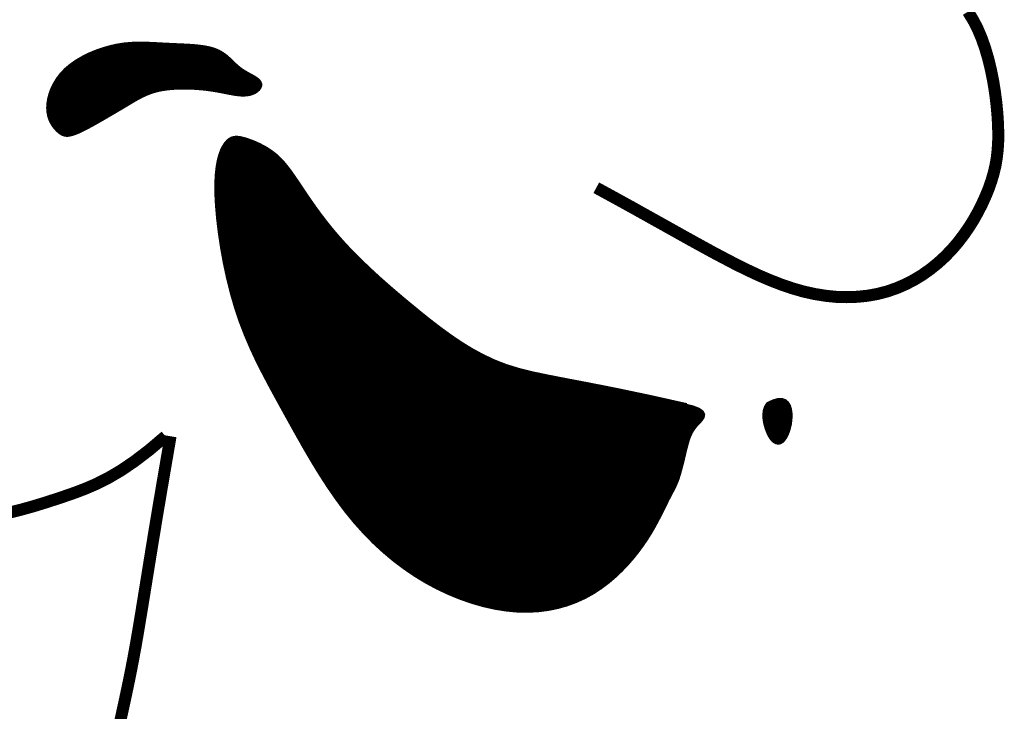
# Model space of a CAD drawing. Extents: x 8.8 to 17.3, y 25.2 to 36.2.
# Tile 170 of 183: x 15.882 to 16.07, y 27.059 to 27.192. Entities that reach past the tile are written whole.
import ezdxf

# ---------------------------------------------------------------- set-up
doc = ezdxf.new("R2010")
doc.units = 0
doc.header["$MEASUREMENT"] = 0
doc.layers.add('FACE', color=7, linetype='CONTINUOUS')

msp = doc.modelspace()

# ---------------------------------------------------------------- hatches: boundary and pattern name
at = {"layer": 'FACE', "linetype": 'Continuous'}
h = msp.add_hatch(dxfattribs=at)
h.set_pattern_fill('NET3', color=256, scale=0.001151, style=0)
h.set_pattern_definition([(360, (14.01901082, 24.46695307), (7e-20, 0.000143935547), []), (60, (14.01901082, 24.46695307), (-0.00012465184, 7.19677734e-05), []), (120, (14.01901082, 24.46695307), (-0.00012465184, -7.19677734e-05), [])])
h.paths.add_polyline_path([(16.02481, 27.11802), (16.02585, 27.11852), (16.02671, 27.11876), (16.02741, 27.11877), (16.02796, 27.11857), (16.02838, 27.11821), (16.02868, 27.11771), (16.02887, 27.11711), (16.02897, 27.11643), (16.029, 27.11572), (16.02895, 27.11499), (16.02885, 27.11426), (16.02869, 27.11355), (16.02849, 27.11289), (16.02825, 27.11228), (16.02797, 27.11176), (16.02768, 27.11134), (16.02737, 27.11104), (16.02705, 27.11085), (16.02672, 27.11079), (16.02639, 27.11085), (16.02605, 27.11103), (16.02572, 27.11132), (16.0254, 27.11174), (16.02509, 27.11227), (16.0248, 27.11292), (16.02454, 27.11365), (16.02433, 27.11443), (16.0242, 27.11524), (16.02416, 27.11603), (16.02424, 27.11678), (16.02445, 27.11745)])
h.paths.add_polyline_path([(15.88893, 27.1706), (15.88863, 27.17092), (15.88831, 27.1713), (15.88802, 27.17173), (15.88774, 27.17221), (15.8875, 27.17276), (15.88732, 27.17337), (15.8872, 27.17405), (15.88715, 27.1748), (15.8872, 27.17562), (15.88734, 27.1765), (15.88759, 27.17743), (15.88794, 27.17838), (15.88841, 27.17933), (15.88899, 27.18028), (15.8897, 27.1812), (15.89054, 27.18208), (15.89152, 27.18289), (15.8926, 27.18365), (15.89378, 27.18433), (15.89503, 27.18495), (15.89632, 27.18549), (15.89764, 27.18594), (15.89895, 27.18632), (15.90024, 27.18661), (15.90149, 27.18681), (15.90271, 27.18693), (15.9039, 27.18699), (15.90507, 27.18699), (15.90624, 27.18696), (15.9074, 27.18691), (15.90858, 27.18684), (15.90978, 27.18678), (15.91101, 27.18672), (15.91224, 27.18667), (15.91347, 27.18661), (15.91467, 27.18654), (15.91583, 27.18643), (15.91692, 27.18628), (15.91793, 27.18608), (15.91883, 27.18581), (15.91963, 27.18547), (15.92032, 27.18507), (15.92093, 27.18463), (15.92148, 27.18415), (15.922, 27.18366), (15.9225, 27.18317), (15.923, 27.1827), (15.92353, 27.18226), (15.92409, 27.18185), (15.92468, 27.18149), (15.92526, 27.18115), (15.92583, 27.18084), (15.92635, 27.18055), (15.9268, 27.18026), (15.92716, 27.17997), (15.92741, 27.17967), (15.92752, 27.17936), (15.92752, 27.17905), (15.9274, 27.17874), (15.92719, 27.17844), (15.92689, 27.17816), (15.92652, 27.17792), (15.9261, 27.17772), (15.92563, 27.17757), (15.92513, 27.17748), (15.9246, 27.17744), (15.92406, 27.17744), (15.92349, 27.17749), (15.9229, 27.17756), (15.92231, 27.17766), (15.92171, 27.17777), (15.9211, 27.17789), (15.92049, 27.17801), (15.91988, 27.17813), (15.91925, 27.17824), (15.9186, 27.17835), (15.91791, 27.17845), (15.91719, 27.17855), (15.91642, 27.17863), (15.91561, 27.17869), (15.91473, 27.17875), (15.91381, 27.17878), (15.91285, 27.17879), (15.91188, 27.17877), (15.91091, 27.17872), (15.90994, 27.17863), (15.90901, 27.1785), (15.90812, 27.17833), (15.90727, 27.1781), (15.90648, 27.17784), (15.90573, 27.17754), (15.90502, 27.17722), (15.90435, 27.17687), (15.9037, 27.17651), (15.90307, 27.17614), (15.90246, 27.17577), (15.90186, 27.17541), (15.90126, 27.17506), (15.90066, 27.1747), (15.90005, 27.17434), (15.89944, 27.17398), (15.8988, 27.17361), (15.89814, 27.17322), (15.89745, 27.17282), (15.89673, 27.17241), (15.89598, 27.17198), (15.89523, 27.17156), (15.89448, 27.17116), (15.89376, 27.17079), (15.89307, 27.17045), (15.89243, 27.17017), (15.89184, 27.16995), (15.89133, 27.16981), (15.89089, 27.16973), (15.8905, 27.16973), (15.89015, 27.16979), (15.88983, 27.16991), (15.88953, 27.17009), (15.88923, 27.17032)])
edge = h.paths.add_edge_path()
edge.add_line((16.0092, 27.11778), (16.0019, 27.11941))
edge.add_line((16.0019, 27.11941), (15.99575, 27.1207))
edge.add_line((15.99575, 27.1207), (15.99059, 27.12172))
edge.add_line((15.99059, 27.12172), (15.98629, 27.12254))
edge.add_line((15.98629, 27.12254), (15.98269, 27.12324))
edge.add_line((15.98269, 27.12324), (15.97963, 27.12388))
edge.add_line((15.97963, 27.12388), (15.97697, 27.12455))
edge.add_line((15.97697, 27.12455), (15.97456, 27.12529))
edge.add_line((15.97456, 27.12529), (15.97228, 27.12619))
edge.add_line((15.97228, 27.12619), (15.97008, 27.12723))
edge.add_line((15.97008, 27.12723), (15.96795, 27.12839))
edge.add_line((15.96795, 27.12839), (15.96588, 27.12967))
edge.add_line((15.96588, 27.12967), (15.96387, 27.13104))
edge.add_line((15.96387, 27.13104), (15.96189, 27.13248))
edge.add_line((15.96189, 27.13248), (15.95993, 27.13399))
edge.add_line((15.95993, 27.13399), (15.95799, 27.13555))
edge.add_line((15.95799, 27.13555), (15.95605, 27.13714))
edge.add_line((15.95605, 27.13714), (15.95413, 27.13875))
edge.add_line((15.95413, 27.13875), (15.95223, 27.14038))
edge.add_line((15.95223, 27.14038), (15.95038, 27.14201))
edge.add_line((15.95038, 27.14201), (15.9486, 27.14365))
edge.add_line((15.9486, 27.14365), (15.94689, 27.14528))
edge.add_line((15.94689, 27.14528), (15.94527, 27.14689))
edge.add_line((15.94527, 27.14689), (15.94375, 27.14848))
edge.add_line((15.94375, 27.14848), (15.94236, 27.15004))
edge.add_line((15.94236, 27.15004), (15.94107, 27.15156))
edge.add_line((15.94107, 27.15156), (15.9399, 27.15303))
edge.add_line((15.9399, 27.15303), (15.93882, 27.15446))
edge.add_line((15.93882, 27.15446), (15.93783, 27.15582))
edge.add_line((15.93783, 27.15582), (15.93693, 27.15711))
edge.add_line((15.93693, 27.15711), (15.9361, 27.15833))
edge.add_line((15.9361, 27.15833), (15.93534, 27.15947))
edge.add_line((15.93534, 27.15947), (15.93464, 27.16051))
edge.add_line((15.93464, 27.16051), (15.93399, 27.16147))
edge.add_line((15.93399, 27.16147), (15.93337, 27.16236))
edge.add_line((15.93337, 27.16236), (15.93277, 27.16316))
edge.add_line((15.93277, 27.16316), (15.93218, 27.1639))
edge.add_line((15.93218, 27.1639), (15.93159, 27.16458))
edge.add_line((15.93159, 27.16458), (15.93097, 27.1652))
edge.add_line((15.93097, 27.1652), (15.93032, 27.16577))
edge.add_line((15.93032, 27.16577), (15.92964, 27.16629))
edge.add_line((15.92964, 27.16629), (15.92892, 27.16677))
edge.add_line((15.92892, 27.16677), (15.92818, 27.1672))
edge.add_line((15.92818, 27.1672), (15.92743, 27.16759))
edge.add_line((15.92743, 27.16759), (15.9267, 27.16793))
edge.add_line((15.9267, 27.16793), (15.92598, 27.16822))
edge.add_line((15.92598, 27.16822), (15.9253, 27.16847))
edge.add_line((15.9253, 27.16847), (15.92466, 27.16868))
edge.add_line((15.92466, 27.16868), (15.92409, 27.16883))
edge.add_line((15.92409, 27.16883), (15.92356, 27.16894))
edge.add_line((15.92356, 27.16894), (15.92308, 27.16897))
edge.add_line((15.92308, 27.16897), (15.92264, 27.16894))
edge.add_line((15.92264, 27.16894), (15.92223, 27.16882))
edge.add_line((15.92223, 27.16882), (15.92185, 27.16861))
edge.add_line((15.92185, 27.16861), (15.92147, 27.16829))
edge.add_line((15.92147, 27.16829), (15.92111, 27.16787))
edge.add_line((15.92111, 27.16787), (15.92075, 27.16732))
edge.add_line((15.92075, 27.16732), (15.9204, 27.16663))
edge.add_line((15.9204, 27.16663), (15.92008, 27.16577))
edge.add_line((15.92008, 27.16577), (15.9198, 27.16473))
edge.add_line((15.9198, 27.16473), (15.91957, 27.16349))
edge.add_line((15.91957, 27.16349), (15.91941, 27.16202))
edge.add_line((15.91941, 27.16202), (15.91932, 27.16031))
edge.add_line((15.91932, 27.16031), (15.91933, 27.15833))
edge.add_line((15.91933, 27.15833), (15.91945, 27.15607))
edge.add_line((15.91945, 27.15607), (15.91967, 27.15358))
edge.add_line((15.91967, 27.15358), (15.91999, 27.1509))
edge.add_line((15.91999, 27.1509), (15.92041, 27.1481))
edge.add_line((15.92041, 27.1481), (15.92093, 27.14522))
edge.add_line((15.92093, 27.14522), (15.92155, 27.14232))
edge.add_line((15.92155, 27.14232), (15.92226, 27.13945))
edge.add_line((15.92226, 27.13945), (15.92307, 27.13666))
edge.add_line((15.92307, 27.13666), (15.92396, 27.134))
edge.add_line((15.92396, 27.134), (15.92494, 27.13145))
edge.add_line((15.92494, 27.13145), (15.92599, 27.12898))
edge.add_line((15.92599, 27.12898), (15.92711, 27.12658))
edge.add_line((15.92711, 27.12658), (15.9283, 27.12422))
edge.add_line((15.9283, 27.12422), (15.92953, 27.12187))
edge.add_line((15.92953, 27.12187), (15.93081, 27.11951))
edge.add_line((15.93081, 27.11951), (15.93213, 27.11711))
edge.add_line((15.93213, 27.11711), (15.93348, 27.11466))
edge.add_line((15.93348, 27.11466), (15.93487, 27.11217))
edge.add_line((15.93487, 27.11217), (15.93629, 27.10966))
edge.add_line((15.93629, 27.10966), (15.93775, 27.10717))
edge.add_line((15.93775, 27.10717), (15.93926, 27.1047))
edge.add_line((15.93926, 27.1047), (15.94082, 27.10229))
edge.add_line((15.94082, 27.10229), (15.94244, 27.09995))
edge.add_line((15.94244, 27.09995), (15.9441, 27.09771))
edge.add_line((15.9441, 27.09771), (15.94583, 27.09559))
edge.add_line((15.94583, 27.09559), (15.94762, 27.09359))
edge.add_line((15.94762, 27.09359), (15.94946, 27.09171))
edge.add_line((15.94946, 27.09171), (15.95136, 27.08996))
edge.add_line((15.95136, 27.08996), (15.95332, 27.08832))
edge.add_line((15.95332, 27.08832), (15.95532, 27.08681))
edge.add_line((15.95532, 27.08681), (15.95737, 27.08541))
edge.add_line((15.95737, 27.08541), (15.95947, 27.08414))
edge.add_line((15.95947, 27.08414), (15.96161, 27.08299))
edge.add_line((15.96161, 27.08299), (15.96379, 27.08197))
edge.add_line((15.96379, 27.08197), (15.96598, 27.08107))
edge.add_line((15.96598, 27.08107), (15.96818, 27.08031))
edge.add_line((15.96818, 27.08031), (15.97037, 27.07968))
edge.add_line((15.97037, 27.07968), (15.97255, 27.07919))
edge.add_line((15.97255, 27.07919), (15.97468, 27.07885))
edge.add_line((15.97468, 27.07885), (15.97677, 27.07865))
edge.add_line((15.97677, 27.07865), (15.9788, 27.07861))
edge.add_line((15.9788, 27.07861), (15.98077, 27.07871))
edge.add_line((15.98077, 27.07871), (15.98267, 27.07895))
edge.add_line((15.98267, 27.07895), (15.98451, 27.07933))
edge.add_line((15.98451, 27.07933), (15.98628, 27.07983))
edge.add_line((15.98628, 27.07983), (15.98798, 27.08046))
edge.add_line((15.98798, 27.08046), (15.98961, 27.0812))
edge.add_line((15.98961, 27.0812), (15.99116, 27.08206))
edge.add_line((15.99116, 27.08206), (15.99264, 27.08302))
edge.add_line((15.99264, 27.08302), (15.99404, 27.08407))
edge.add_line((15.99404, 27.08407), (15.99536, 27.08519))
edge.add_line((15.99536, 27.08519), (15.99659, 27.08636))
edge.add_line((15.99659, 27.08636), (15.99775, 27.08758))
edge.add_line((15.99775, 27.08758), (15.99882, 27.08881))
edge.add_line((15.99882, 27.08881), (15.9998, 27.09005))
edge.add_line((15.9998, 27.09005), (16.00069, 27.09128))
edge.add_line((16.00069, 27.09128), (16.0015, 27.09247))
edge.add_line((16.0015, 27.09247), (16.00222, 27.09363))
edge.add_line((16.00222, 27.09363), (16.00286, 27.09475))
edge.add_line((16.00286, 27.09475), (16.00344, 27.09581))
edge.add_line((16.00344, 27.09581), (16.00395, 27.09681))
edge.add_line((16.00395, 27.09681), (16.00442, 27.09774))
edge.add_line((16.00442, 27.09774), (16.00484, 27.09859))
edge.add_line((16.00484, 27.09859), (16.00522, 27.09936))
edge.add_line((16.00522, 27.09936), (16.00556, 27.10005))
edge.add_line((16.00556, 27.10005), (16.00589, 27.10066))
edge.add_line((16.00589, 27.10066), (16.00618, 27.10123))
edge.add_line((16.00618, 27.10123), (16.00646, 27.10176))
edge.add_line((16.00646, 27.10176), (16.00672, 27.10228))
edge.add_line((16.00672, 27.10228), (16.00696, 27.1028))
edge.add_line((16.00696, 27.1028), (16.00719, 27.10335))
edge.add_line((16.00719, 27.10335), (16.00741, 27.10395))
edge.add_line((16.00741, 27.10395), (16.00762, 27.10461))
edge.add_line((16.00762, 27.10461), (16.00782, 27.10532))
edge.add_line((16.00782, 27.10532), (16.00802, 27.10607))
edge.add_line((16.00802, 27.10607), (16.00822, 27.10684))
edge.add_line((16.00822, 27.10684), (16.00841, 27.10762))
edge.add_line((16.00841, 27.10762), (16.00859, 27.10839))
edge.add_line((16.00859, 27.10839), (16.00877, 27.10914))
edge.add_line((16.00877, 27.10914), (16.00895, 27.10984))
edge.add_line((16.00895, 27.10984), (16.00912, 27.1105))
edge.add_line((16.00912, 27.1105), (16.0093, 27.11112))
edge.add_line((16.0093, 27.11112), (16.00949, 27.11169))
edge.add_line((16.00949, 27.11169), (16.00971, 27.11223))
edge.add_line((16.00971, 27.11223), (16.00996, 27.11275))
edge.add_line((16.00996, 27.11275), (16.01025, 27.11324))
edge.add_line((16.01025, 27.11324), (16.01059, 27.11372))
edge.add_line((16.01059, 27.11372), (16.01099, 27.1142))
edge.add_line((16.01099, 27.1142), (16.01145, 27.11467))
edge.add_line((16.01145, 27.11467), (16.01187, 27.11515))
edge.add_line((16.01187, 27.11515), (16.01218, 27.11561))
edge.add_line((16.01218, 27.11561), (16.01226, 27.11607))
edge.add_line((16.01226, 27.11607), (16.01202, 27.11652))
edge.add_line((16.01202, 27.11652), (16.01137, 27.11696))
edge.add_line((16.01137, 27.11696), (16.01021, 27.11739))
edge.add_line((16.01021, 27.11739), (16.00844, 27.1178))

# ---------------------------------------------------------------- linework, layer by layer
at = {"layer": 'FACE'}
for points, const_width in [([(16.06303, 27.19321), (16.06399, 27.19165), (16.06486, 27.18997), (16.06563, 27.18815), (16.06631, 27.18621), (16.06691, 27.18417), (16.06742, 27.18206), (16.06785, 27.17992), (16.06819, 27.17778), (16.06846, 27.17568), (16.06865, 27.17365), (16.06877, 27.17172), (16.06882, 27.16993), (16.0688, 27.16826), (16.0687, 27.16669), (16.06853, 27.16519), (16.06828, 27.16373), (16.06794, 27.16231), (16.06753, 27.16089), (16.06703, 27.15945), (16.06644, 27.15798), (16.06576, 27.15648), (16.065, 27.15496), (16.06415, 27.15344), (16.06322, 27.15194), (16.06219, 27.15046), (16.06109, 27.14902), (16.0599, 27.14763), (16.05862, 27.14631), (16.05726, 27.14506), (16.05582, 27.1439), (16.05431, 27.14283), (16.05272, 27.14186), (16.05106, 27.141), (16.04934, 27.14026), (16.04755, 27.13964), (16.0457, 27.13916), (16.0438, 27.13882), (16.04185, 27.13862), (16.03985, 27.13855), (16.03782, 27.13861), (16.03575, 27.13882), (16.03366, 27.13916), (16.03155, 27.13963), (16.02942, 27.14024), (16.02727, 27.14098), (16.02512, 27.14182), (16.02295, 27.14275), (16.02078, 27.14377), (16.01861, 27.14484), (16.01643, 27.14598), (16.01424, 27.14714), (16.01205, 27.14834), (16.0098, 27.14958), (16.00744, 27.1509), (16.0049, 27.15232), (16.00214, 27.15386), (15.9991, 27.15556), (15.99571, 27.15743), (15.99192, 27.1595)], 0.0023), ([(16.0092, 27.11778), (16.0019, 27.11941), (15.99575, 27.1207), (15.99059, 27.12172), (15.98629, 27.12254), (15.98269, 27.12324), (15.97963, 27.12388), (15.97697, 27.12455), (15.97456, 27.12529), (15.97228, 27.12619), (15.97008, 27.12723), (15.96795, 27.12839), (15.96588, 27.12967), (15.96387, 27.13104), (15.96189, 27.13248), (15.95993, 27.13399), (15.95799, 27.13555), (15.95605, 27.13714), (15.95413, 27.13875), (15.95223, 27.14038), (15.95038, 27.14201), (15.9486, 27.14365), (15.94689, 27.14528), (15.94527, 27.14689), (15.94375, 27.14848), (15.94236, 27.15004), (15.94107, 27.15156), (15.9399, 27.15303), (15.93882, 27.15446), (15.93783, 27.15582), (15.93693, 27.15711), (15.9361, 27.15833), (15.93534, 27.15947), (15.93464, 27.16051), (15.93399, 27.16147), (15.93337, 27.16236), (15.93277, 27.16316), (15.93218, 27.1639), (15.93159, 27.16458), (15.93097, 27.1652), (15.93032, 27.16577), (15.92964, 27.16629), (15.92892, 27.16677), (15.92818, 27.1672), (15.92743, 27.16759), (15.9267, 27.16793), (15.92598, 27.16822), (15.9253, 27.16847), (15.92466, 27.16868), (15.92409, 27.16883), (15.92356, 27.16894), (15.92308, 27.16897), (15.92264, 27.16894), (15.92223, 27.16882), (15.92185, 27.16861), (15.92147, 27.16829), (15.92111, 27.16787), (15.92075, 27.16732), (15.9204, 27.16663), (15.92008, 27.16577), (15.9198, 27.16473), (15.91957, 27.16349), (15.91941, 27.16202), (15.91932, 27.16031), (15.91933, 27.15833), (15.91945, 27.15607), (15.91967, 27.15358), (15.91999, 27.1509), (15.92041, 27.1481), (15.92093, 27.14522), (15.92155, 27.14232), (15.92226, 27.13945), (15.92307, 27.13666), (15.92396, 27.134), (15.92494, 27.13145), (15.92599, 27.12898), (15.92711, 27.12658), (15.9283, 27.12422), (15.92953, 27.12187), (15.93081, 27.11951), (15.93213, 27.11711), (15.93348, 27.11466), (15.93487, 27.11217), (15.93629, 27.10966), (15.93775, 27.10717), (15.93926, 27.1047), (15.94082, 27.10229), (15.94244, 27.09995), (15.9441, 27.09771), (15.94583, 27.09559), (15.94762, 27.09359), (15.94946, 27.09171), (15.95136, 27.08996), (15.95332, 27.08832), (15.95532, 27.08681), (15.95737, 27.08541), (15.95947, 27.08414), (15.96161, 27.08299), (15.96379, 27.08197), (15.96598, 27.08107), (15.96818, 27.08031), (15.97037, 27.07968), (15.97255, 27.07919), (15.97468, 27.07885), (15.97677, 27.07865), (15.9788, 27.07861), (15.98077, 27.07871), (15.98267, 27.07895), (15.98451, 27.07933), (15.98628, 27.07983), (15.98798, 27.08046), (15.98961, 27.0812), (15.99116, 27.08206), (15.99264, 27.08302), (15.99404, 27.08407), (15.99536, 27.08519), (15.99659, 27.08636), (15.99775, 27.08758), (15.99882, 27.08881), (15.9998, 27.09005), (16.00069, 27.09128), (16.0015, 27.09247), (16.00222, 27.09363), (16.00286, 27.09475), (16.00344, 27.09581), (16.00395, 27.09681), (16.00442, 27.09774), (16.00484, 27.09859), (16.00522, 27.09936), (16.00556, 27.10005), (16.00589, 27.10066), (16.00618, 27.10123), (16.00646, 27.10176), (16.00672, 27.10228), (16.00696, 27.1028), (16.00719, 27.10335), (16.00741, 27.10395), (16.00762, 27.10461), (16.00782, 27.10532), (16.00802, 27.10607), (16.00822, 27.10684), (16.00841, 27.10762), (16.00859, 27.10839), (16.00877, 27.10914), (16.00895, 27.10984), (16.00912, 27.1105), (16.0093, 27.11112), (16.00949, 27.11169), (16.00971, 27.11223), (16.00996, 27.11275), (16.01025, 27.11324), (16.01059, 27.11372), (16.01099, 27.1142), (16.01145, 27.11467), (16.01187, 27.11515), (16.01218, 27.11561), (16.01226, 27.11607), (16.01202, 27.11652), (16.01137, 27.11696), (16.01021, 27.11739), (16.00844, 27.1178)], 0.000969), ([(16.02481, 27.11802), (16.02585, 27.11852), (16.02671, 27.11876), (16.02741, 27.11877), (16.02796, 27.11857), (16.02838, 27.11821), (16.02868, 27.11771), (16.02887, 27.11711), (16.02897, 27.11643), (16.029, 27.11572), (16.02895, 27.11499), (16.02885, 27.11426), (16.02869, 27.11355), (16.02849, 27.11289), (16.02825, 27.11228), (16.02797, 27.11176), (16.02768, 27.11134), (16.02737, 27.11104), (16.02705, 27.11085), (16.02672, 27.11079), (16.02639, 27.11085), (16.02605, 27.11103), (16.02572, 27.11132), (16.0254, 27.11174), (16.02509, 27.11227), (16.0248, 27.11292), (16.02454, 27.11365), (16.02433, 27.11443), (16.0242, 27.11524), (16.02416, 27.11603), (16.02424, 27.11678), (16.02445, 27.11745), (16.02481, 27.11802)], 0.000969), ([(15.87974, 27.09732), (15.88201, 27.0979), (15.88416, 27.0985), (15.88622, 27.09913), (15.88821, 27.09977), (15.89019, 27.10043), (15.89217, 27.10112), (15.89419, 27.10189), (15.8963, 27.1028), (15.89854, 27.10393), (15.90094, 27.10534), (15.90354, 27.1071), (15.90638, 27.10927), (15.9095, 27.11192)], 0.0023), ([(15.91047, 27.11192), (15.90913, 27.1041), (15.90798, 27.09731), (15.90701, 27.09143), (15.90619, 27.08634), (15.90548, 27.08195), (15.90486, 27.07812), (15.9043, 27.07476), (15.90378, 27.07174), (15.90327, 27.06897), (15.90277, 27.06641), (15.90228, 27.06401), (15.9018, 27.06175), (15.90133, 27.05959), (15.90087, 27.0575)], 0.0023)]:
    msp.add_lwpolyline(points, dxfattribs=dict(at, const_width=const_width))
at = {"layer": 'FACE', "const_width": 0.000969}
msp.add_lwpolyline([(15.88893, 27.1706), (15.88863, 27.17092), (15.88831, 27.1713), (15.88802, 27.17173), (15.88774, 27.17221), (15.8875, 27.17276), (15.88732, 27.17337), (15.8872, 27.17405), (15.88715, 27.1748), (15.8872, 27.17562), (15.88734, 27.1765), (15.88759, 27.17743), (15.88794, 27.17838), (15.88841, 27.17933), (15.88899, 27.18028), (15.8897, 27.1812), (15.89054, 27.18208), (15.89152, 27.18289), (15.8926, 27.18365), (15.89378, 27.18433), (15.89503, 27.18495), (15.89632, 27.18549), (15.89764, 27.18594), (15.89895, 27.18632), (15.90024, 27.18661), (15.90149, 27.18681), (15.90271, 27.18693), (15.9039, 27.18699), (15.90507, 27.18699), (15.90624, 27.18696), (15.9074, 27.18691), (15.90858, 27.18684), (15.90978, 27.18678), (15.91101, 27.18672), (15.91224, 27.18667), (15.91347, 27.18661), (15.91467, 27.18654), (15.91583, 27.18643), (15.91692, 27.18628), (15.91793, 27.18608), (15.91883, 27.18581), (15.91963, 27.18547), (15.92032, 27.18507), (15.92093, 27.18463), (15.92148, 27.18415), (15.922, 27.18366), (15.9225, 27.18317), (15.923, 27.1827), (15.92353, 27.18226), (15.92409, 27.18185), (15.92468, 27.18149), (15.92526, 27.18115), (15.92583, 27.18084), (15.92635, 27.18055), (15.9268, 27.18026), (15.92716, 27.17997), (15.92741, 27.17967), (15.92752, 27.17936), (15.92752, 27.17905), (15.9274, 27.17874), (15.92719, 27.17844), (15.92689, 27.17816), (15.92652, 27.17792), (15.9261, 27.17772), (15.92563, 27.17757), (15.92513, 27.17748), (15.9246, 27.17744), (15.92406, 27.17744), (15.92349, 27.17749), (15.9229, 27.17756), (15.92231, 27.17766), (15.92171, 27.17777), (15.9211, 27.17789), (15.92049, 27.17801), (15.91988, 27.17813), (15.91925, 27.17824), (15.9186, 27.17835), (15.91791, 27.17845), (15.91719, 27.17855), (15.91642, 27.17863), (15.91561, 27.17869), (15.91473, 27.17875), (15.91381, 27.17878), (15.91285, 27.17879), (15.91188, 27.17877), (15.91091, 27.17872), (15.90994, 27.17863), (15.90901, 27.1785), (15.90812, 27.17833), (15.90727, 27.1781), (15.90648, 27.17784), (15.90573, 27.17754), (15.90502, 27.17722), (15.90435, 27.17687), (15.9037, 27.17651), (15.90307, 27.17614), (15.90246, 27.17577), (15.90186, 27.17541), (15.90126, 27.17506), (15.90066, 27.1747), (15.90005, 27.17434), (15.89944, 27.17398), (15.8988, 27.17361), (15.89814, 27.17322), (15.89745, 27.17282), (15.89673, 27.17241), (15.89598, 27.17198), (15.89523, 27.17156), (15.89448, 27.17116), (15.89376, 27.17079), (15.89307, 27.17045), (15.89243, 27.17017), (15.89184, 27.16995), (15.89133, 27.16981), (15.89089, 27.16973), (15.8905, 27.16973), (15.89015, 27.16979), (15.88983, 27.16991), (15.88953, 27.17009), (15.88923, 27.17032)], close=True, dxfattribs=at)

doc.saveas('drawing.dxf')
